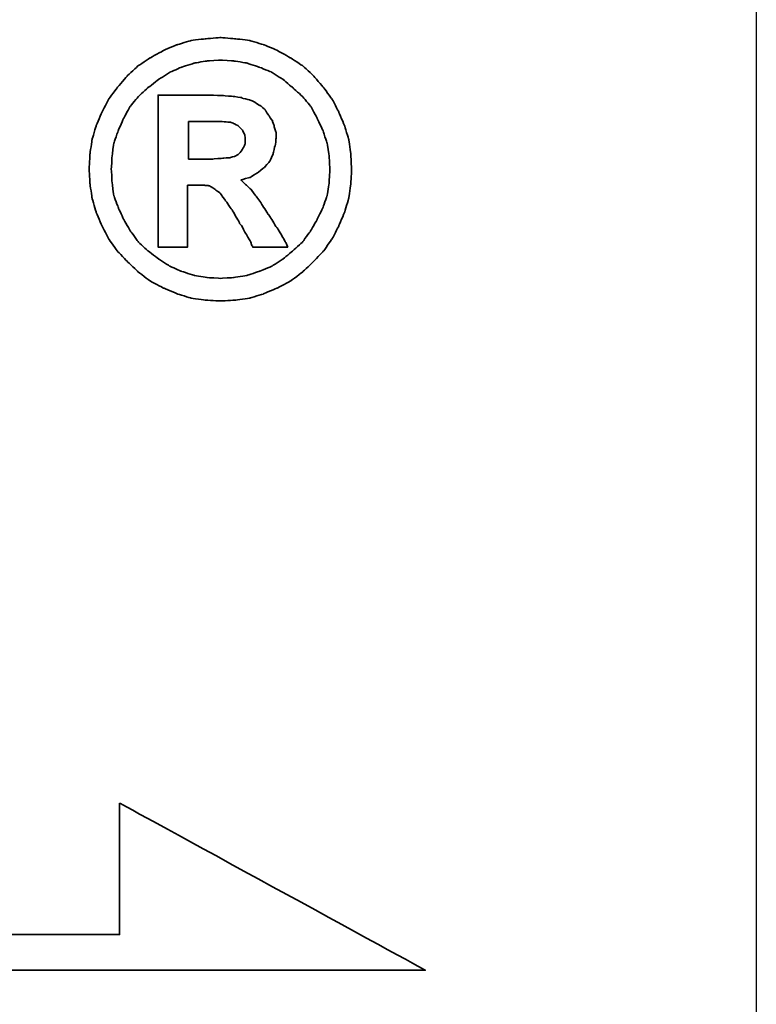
# Model space of a CAD drawing. Header units: millimetres. Extents: x 745 to 1024, y 329 to 423.
# Tile 52 of 56: x 954.856 to 955.586, y 354.633 to 355.607. Entities that reach past the tile are written whole.
import ezdxf

# ---------------------------------------------------------------- set-up
doc = ezdxf.new("R2010")
doc.units = ezdxf.units.MM
doc.header["$LTSCALE"] = 0.15
for name, color, linetype in [('DIM', 4, 'CONTINUOUS'), ('layer 1', 7, 'CONTINUOUS'), ('OUT', 3, 'CONTINUOUS')]:
    doc.layers.add(name, color=color, linetype=linetype)

# ---------------------------------------------------------------- blocks, each defined once
blk = doc.blocks.new('TBI MOTION logo(完整正式版)')
at = {"layer": 'layer 1', "color": 22, "lineweight": 35}
for points, knots in [([(81.20634, 4.98624), (81.20634, 4.98624), (81.18649, 5.32862), (81.18649, 5.32862), (81.18649, 5.32862), (81.18649, 5.32862), (81.13886, 5.66206), (81.13886, 5.66206), (81.13886, 5.66206), (81.13886, 5.66206), (81.04359, 5.97764), (81.04359, 5.97764), (81.04359, 5.97764), (81.04359, 5.97764), (80.91061, 6.29124), (80.91061, 6.29124), (80.91061, 6.29124), (80.91061, 6.29124), (80.75778, 6.58697), (80.75778, 6.58697), (80.75778, 6.58697), (80.75778, 6.58697), (80.5593, 6.85294), (80.5593, 6.85294), (80.5593, 6.85294), (80.5593, 6.85294), (80.33105, 7.1189), (80.33105, 7.1189), (80.33105, 7.1189), (80.33105, 7.1189), (80.09287, 7.33921), (80.09287, 7.33921), (80.09287, 7.33921), (80.09287, 7.33921), (79.815, 7.51982), (79.815, 7.51982), (79.815, 7.51982), (79.815, 7.51982), (79.51133, 7.69051), (79.51133, 7.69051), (79.51133, 7.69051), (79.51133, 7.69051), (79.19773, 7.8235), (79.19773, 7.8235), (79.19773, 7.8235), (79.19773, 7.8235), (78.88215, 7.91877), (78.88215, 7.91877), (78.88215, 7.91877), (78.88215, 7.91877), (78.54871, 7.95846), (78.54871, 7.95846), (78.54871, 7.95846), (78.54871, 7.95846), (78.21526, 7.98625), (78.21526, 7.98625), (78.21526, 7.98625), (78.21526, 7.98625), (77.87388, 7.95846), (77.87388, 7.95846), (77.87388, 7.95846), (77.87388, 7.95846), (77.54044, 7.91877), (77.54044, 7.91877), (77.54044, 7.91877), (77.54044, 7.91877), (77.22485, 7.8235), (77.22485, 7.8235), (77.22485, 7.8235), (77.22485, 7.8235), (76.91027, 7.69051), (76.91027, 7.69051), (76.91027, 7.69051), (76.91027, 7.69051), (76.6056, 7.51982), (76.6056, 7.51982), (76.6056, 7.51982), (76.6056, 7.51982), (76.32972, 7.33921), (76.32972, 7.33921), (76.32972, 7.33921), (76.32972, 7.33921), (76.09154, 7.1189), (76.09154, 7.1189), (76.09154, 7.1189), (76.09154, 7.1189), (75.86329, 6.85294), (75.86329, 6.85294), (75.86329, 6.85294), (75.86329, 6.85294), (75.66382, 6.58697), (75.66382, 6.58697), (75.66382, 6.58697), (75.66382, 6.58697), (75.51099, 6.29124), (75.51099, 6.29124), (75.51099, 6.29124), (75.51099, 6.29124), (75.37702, 5.97764), (75.37702, 5.97764), (75.37702, 5.97764), (75.37702, 5.97764), (75.28175, 5.66206), (75.28175, 5.66206), (75.28175, 5.66206), (75.28175, 5.66206), (75.23411, 5.32862), (75.23411, 5.32862), (75.23411, 5.32862), (75.23411, 5.32862), (75.21625, 4.98624), (75.21625, 4.98624), (75.21625, 4.98624), (75.21625, 4.98624), (75.23411, 4.6528), (75.23411, 4.6528), (75.23411, 4.6528), (75.23411, 4.6528), (75.28175, 4.32035), (75.28175, 4.32035), (75.28175, 4.32035), (75.28175, 4.32035), (75.37702, 3.99583), (75.37702, 3.99583), (75.37702, 3.99583), (75.37702, 3.99583), (75.51099, 3.68224), (75.51099, 3.68224), (75.51099, 3.68224), (75.51099, 3.68224), (75.66382, 3.38749), (75.66382, 3.38749), (75.66382, 3.38749), (75.66382, 3.38749), (75.86329, 3.10963), (75.86329, 3.10963), (75.86329, 3.10963), (75.86329, 3.10963), (76.09154, 2.87145), (76.09154, 2.87145), (76.09154, 2.87145), (76.09154, 2.87145), (76.32972, 2.6432), (76.32972, 2.6432), (76.32972, 2.6432), (76.32972, 2.6432), (76.6056, 2.43381), (76.6056, 2.43381), (76.6056, 2.43381), (76.6056, 2.43381), (76.91027, 2.27205), (76.91027, 2.27205), (76.91027, 2.27205), (76.91027, 2.27205), (77.22485, 2.13906), (77.22485, 2.13906), (77.22485, 2.13906), (77.22485, 2.13906), (77.54044, 2.0438), (77.54044, 2.0438), (77.54044, 2.0438), (77.54044, 2.0438), (77.87388, 1.99616), (77.87388, 1.99616), (77.87388, 1.99616), (77.87388, 1.99616), (78.21526, 1.97631), (78.21526, 1.97631), (78.21526, 1.97631), (78.21526, 1.97631), (78.54871, 1.99616), (78.54871, 1.99616), (78.54871, 1.99616), (78.54871, 1.99616), (78.88215, 2.0438), (78.88215, 2.0438), (78.88215, 2.0438), (78.88215, 2.0438), (79.19773, 2.13906), (79.19773, 2.13906), (79.19773, 2.13906), (79.19773, 2.13906), (79.51133, 2.27205), (79.51133, 2.27205), (79.51133, 2.27205), (79.51133, 2.27205), (79.815, 2.43381), (79.815, 2.43381), (79.815, 2.43381), (79.815, 2.43381), (80.09287, 2.6432), (80.09287, 2.6432), (80.09287, 2.6432), (80.09287, 2.6432), (80.33105, 2.87145), (80.33105, 2.87145), (80.33105, 2.87145), (80.33105, 2.87145), (80.5593, 3.10963), (80.5593, 3.10963), (80.5593, 3.10963), (80.5593, 3.10963), (80.75778, 3.38749), (80.75778, 3.38749), (80.75778, 3.38749), (80.75778, 3.38749), (80.91061, 3.68224), (80.91061, 3.68224), (80.91061, 3.68224), (80.91061, 3.68224), (81.04359, 3.99583), (81.04359, 3.99583), (81.04359, 3.99583), (81.04359, 3.99583), (81.13886, 4.32035), (81.13886, 4.32035), (81.13886, 4.32035), (81.13886, 4.32035), (81.18649, 4.6528), (81.18649, 4.6528), (81.18649, 4.6528), (81.18649, 4.6528), (81.20634, 4.98624), (81.20634, 4.98624)], [0, 0, 0, 0, 0.01785714, 0.01785714, 0.01785714, 0.01785715, 0.03571429, 0.03571429, 0.03571429, 0.0357143, 0.05357143, 0.05357143, 0.05357143, 0.05357144, 0.07142857, 0.07142857, 0.07142857, 0.07142858, 0.08928571, 0.08928571, 0.08928571, 0.08928572, 0.10714286, 0.10714286, 0.10714286, 0.10714287, 0.125, 0.125, 0.125, 0.12500001, 0.14285714, 0.14285714, 0.14285714, 0.14285715, 0.16071429, 0.16071429, 0.16071429, 0.1607143, 0.17857143, 0.17857143, 0.17857143, 0.17857144, 0.19642857, 0.19642857, 0.19642857, 0.19642858, 0.21428571, 0.21428571, 0.21428571, 0.21428572, 0.23214286, 0.23214286, 0.23214286, 0.23214287, 0.25, 0.25, 0.25, 0.25000001, 0.26785714, 0.26785714, 0.26785714, 0.26785715, 0.28571429, 0.28571429, 0.28571429, 0.2857143, 0.30357143, 0.30357143, 0.30357143, 0.30357144, 0.32142857, 0.32142857, 0.32142857, 0.32142858, 0.33928571, 0.33928571, 0.33928571, 0.33928572, 0.35714286, 0.35714286, 0.35714286, 0.35714287, 0.375, 0.375, 0.375, 0.37500001, 0.39285714, 0.39285714, 0.39285714, 0.39285715, 0.41071429, 0.41071429, 0.41071429, 0.4107143, 0.42857143, 0.42857143, 0.42857143, 0.42857144, 0.44642857, 0.44642857, 0.44642857, 0.44642858, 0.46428571, 0.46428571, 0.46428571, 0.46428572, 0.48214286, 0.48214286, 0.48214286, 0.48214287, 0.5, 0.5, 0.5, 0.50000001, 0.51785714, 0.51785714, 0.51785714, 0.51785715, 0.53571429, 0.53571429, 0.53571429, 0.5357143, 0.55357143, 0.55357143, 0.55357143, 0.55357144, 0.57142857, 0.57142857, 0.57142857, 0.57142858, 0.58928571, 0.58928571, 0.58928571, 0.58928572, 0.60714286, 0.60714286, 0.60714286, 0.60714287, 0.625, 0.625, 0.625, 0.62500001, 0.64285714, 0.64285714, 0.64285714, 0.64285715, 0.66071429, 0.66071429, 0.66071429, 0.6607143, 0.67857143, 0.67857143, 0.67857143, 0.67857144, 0.69642857, 0.69642857, 0.69642857, 0.69642858, 0.71428571, 0.71428571, 0.71428571, 0.71428572, 0.73214286, 0.73214286, 0.73214286, 0.73214287, 0.75, 0.75, 0.75, 0.75000001, 0.76785714, 0.76785714, 0.76785714, 0.76785715, 0.78571429, 0.78571429, 0.78571429, 0.7857143, 0.80357143, 0.80357143, 0.80357143, 0.80357144, 0.82142857, 0.82142857, 0.82142857, 0.82142858, 0.83928571, 0.83928571, 0.83928571, 0.83928572, 0.85714286, 0.85714286, 0.85714286, 0.85714287, 0.875, 0.875, 0.875, 0.87500001, 0.89285714, 0.89285714, 0.89285714, 0.89285715, 0.91071429, 0.91071429, 0.91071429, 0.9107143, 0.92857143, 0.92857143, 0.92857143, 0.92857144, 0.94642857, 0.94642857, 0.94642857, 0.94642858, 0.96428571, 0.96428571, 0.96428571, 0.96428572, 0.98214286, 0.98214286, 0.98214286, 0.98214287, 1, 1, 1, 1]), ([(80.71014, 4.98624), (80.71014, 4.98624), (80.69129, 5.29091), (80.69129, 5.29091), (80.69129, 5.29091), (80.69129, 5.29091), (80.64464, 5.57672), (80.64464, 5.57672), (80.64464, 5.57672), (80.64464, 5.57672), (80.54937, 5.87245), (80.54937, 5.87245), (80.54937, 5.87245), (80.54937, 5.87245), (80.41639, 6.14833), (80.41639, 6.14833), (80.41639, 6.14833), (80.41639, 6.14833), (80.27349, 6.41429), (80.27349, 6.41429), (80.27349, 6.41429), (80.27349, 6.41429), (80.08295, 6.64255), (80.08295, 6.64255), (80.08295, 6.64255), (80.08295, 6.64255), (79.86264, 6.84301), (79.86264, 6.84301), (79.86264, 6.84301), (79.86264, 6.84301), (79.63439, 7.03355), (79.63439, 7.03355), (79.63439, 7.03355), (79.63439, 7.03355), (79.37835, 7.1963), (79.37835, 7.1963), (79.37835, 7.1963), (79.37835, 7.1963), (79.10246, 7.30944), (79.10246, 7.30944), (79.10246, 7.30944), (79.10246, 7.30944), (78.81665, 7.40471), (78.81665, 7.40471), (78.81665, 7.40471), (78.81665, 7.40471), (78.511, 7.45234), (78.511, 7.45234), (78.511, 7.45234), (78.511, 7.45234), (78.21526, 7.47219), (78.21526, 7.47219), (78.21526, 7.47219), (78.21526, 7.47219), (77.9106, 7.45234), (77.9106, 7.45234), (77.9106, 7.45234), (77.9106, 7.45234), (77.61685, 7.40471), (77.61685, 7.40471), (77.61685, 7.40471), (77.61685, 7.40471), (77.32012, 7.30944), (77.32012, 7.30944), (77.32012, 7.30944), (77.32012, 7.30944), (77.06309, 7.1963), (77.06309, 7.1963), (77.06309, 7.1963), (77.06309, 7.1963), (76.80606, 7.03355), (76.80606, 7.03355), (76.80606, 7.03355), (76.80606, 7.03355), (76.55797, 6.84301), (76.55797, 6.84301), (76.55797, 6.84301), (76.55797, 6.84301), (76.34063, 6.64255), (76.34063, 6.64255), (76.34063, 6.64255), (76.34063, 6.64255), (76.1491, 6.41429), (76.1491, 6.41429), (76.1491, 6.41429), (76.1491, 6.41429), (76.0062, 6.14833), (76.0062, 6.14833), (76.0062, 6.14833), (76.0062, 6.14833), (75.88314, 5.87245), (75.88314, 5.87245), (75.88314, 5.87245), (75.88314, 5.87245), (75.77794, 5.57672), (75.77794, 5.57672), (75.77794, 5.57672), (75.77794, 5.57672), (75.73924, 5.29091), (75.73924, 5.29091), (75.73924, 5.29091), (75.73924, 5.29091), (75.72039, 4.98624), (75.72039, 4.98624), (75.72039, 4.98624), (75.72039, 4.98624), (75.73924, 4.67165), (75.73924, 4.67165), (75.73924, 4.67165), (75.73924, 4.67165), (75.77794, 4.37791), (75.77794, 4.37791), (75.77794, 4.37791), (75.77794, 4.37791), (75.88314, 4.10102), (75.88314, 4.10102), (75.88314, 4.10102), (75.88314, 4.10102), (76.0062, 3.83407), (76.0062, 3.83407), (76.0062, 3.83407), (76.0062, 3.83407), (76.15902, 3.56811), (76.15902, 3.56811), (76.15902, 3.56811), (76.15902, 3.56811), (76.34063, 3.32001), (76.34063, 3.32001), (76.34063, 3.32001), (76.34063, 3.32001), (76.55797, 3.11955), (76.55797, 3.11955), (76.55797, 3.11955), (76.55797, 3.11955), (76.80606, 2.92901), (76.80606, 2.92901), (76.80606, 2.92901), (76.80606, 2.92901), (77.06309, 2.76725), (77.06309, 2.76725), (77.06309, 2.76725), (77.06309, 2.76725), (77.32012, 2.65412), (77.32012, 2.65412), (77.32012, 2.65412), (77.32012, 2.65412), (77.61685, 2.55786), (77.61685, 2.55786), (77.61685, 2.55786), (77.61685, 2.55786), (77.9106, 2.51022), (77.9106, 2.51022), (77.9106, 2.51022), (77.9106, 2.51022), (78.21526, 2.49137), (78.21526, 2.49137), (78.21526, 2.49137), (78.21526, 2.49137), (78.511, 2.51022), (78.511, 2.51022), (78.511, 2.51022), (78.511, 2.51022), (78.81665, 2.55786), (78.81665, 2.55786), (78.81665, 2.55786), (78.81665, 2.55786), (79.10246, 2.65412), (79.10246, 2.65412), (79.10246, 2.65412), (79.10246, 2.65412), (79.37835, 2.76725), (79.37835, 2.76725), (79.37835, 2.76725), (79.37835, 2.76725), (79.63439, 2.92901), (79.63439, 2.92901), (79.63439, 2.92901), (79.63439, 2.92901), (79.86264, 3.11955), (79.86264, 3.11955), (79.86264, 3.11955), (79.86264, 3.11955), (80.08295, 3.32001), (80.08295, 3.32001), (80.08295, 3.32001), (80.08295, 3.32001), (80.26356, 3.56811), (80.26356, 3.56811), (80.26356, 3.56811), (80.26356, 3.56811), (80.41639, 3.83407), (80.41639, 3.83407), (80.41639, 3.83407), (80.41639, 3.83407), (80.54937, 4.10102), (80.54937, 4.10102), (80.54937, 4.10102), (80.54937, 4.10102), (80.64464, 4.37791), (80.64464, 4.37791), (80.64464, 4.37791), (80.64464, 4.37791), (80.69129, 4.67165), (80.69129, 4.67165), (80.69129, 4.67165), (80.69129, 4.67165), (80.71014, 4.98624), (80.71014, 4.98624)], [0, 0, 0, 0, 0.01923077, 0.01923077, 0.01923077, 0.01923078, 0.03846154, 0.03846154, 0.03846154, 0.03846155, 0.05769231, 0.05769231, 0.05769231, 0.05769232, 0.07692308, 0.07692308, 0.07692308, 0.07692309, 0.09615385, 0.09615385, 0.09615385, 0.09615386, 0.11538462, 0.11538462, 0.11538462, 0.11538463, 0.13461538, 0.13461538, 0.13461538, 0.13461539, 0.15384615, 0.15384615, 0.15384615, 0.15384616, 0.17307692, 0.17307692, 0.17307692, 0.17307693, 0.19230769, 0.19230769, 0.19230769, 0.1923077, 0.21153846, 0.21153846, 0.21153846, 0.21153847, 0.23076923, 0.23076923, 0.23076923, 0.23076924, 0.25, 0.25, 0.25, 0.25000001, 0.26923077, 0.26923077, 0.26923077, 0.26923078, 0.28846154, 0.28846154, 0.28846154, 0.28846155, 0.30769231, 0.30769231, 0.30769231, 0.30769232, 0.32692308, 0.32692308, 0.32692308, 0.32692309, 0.34615385, 0.34615385, 0.34615385, 0.34615386, 0.36538462, 0.36538462, 0.36538462, 0.36538463, 0.38461538, 0.38461538, 0.38461538, 0.38461539, 0.40384615, 0.40384615, 0.40384615, 0.40384616, 0.42307692, 0.42307692, 0.42307692, 0.42307693, 0.44230769, 0.44230769, 0.44230769, 0.4423077, 0.46153846, 0.46153846, 0.46153846, 0.46153847, 0.48076923, 0.48076923, 0.48076923, 0.48076924, 0.5, 0.5, 0.5, 0.50000001, 0.51923077, 0.51923077, 0.51923077, 0.51923078, 0.53846154, 0.53846154, 0.53846154, 0.53846155, 0.55769231, 0.55769231, 0.55769231, 0.55769232, 0.57692308, 0.57692308, 0.57692308, 0.57692309, 0.59615385, 0.59615385, 0.59615385, 0.59615386, 0.61538462, 0.61538462, 0.61538462, 0.61538463, 0.63461538, 0.63461538, 0.63461538, 0.63461539, 0.65384615, 0.65384615, 0.65384615, 0.65384616, 0.67307692, 0.67307692, 0.67307692, 0.67307693, 0.69230769, 0.69230769, 0.69230769, 0.6923077, 0.71153846, 0.71153846, 0.71153846, 0.71153847, 0.73076923, 0.73076923, 0.73076923, 0.73076924, 0.75, 0.75, 0.75, 0.75000001, 0.76923077, 0.76923077, 0.76923077, 0.76923078, 0.78846154, 0.78846154, 0.78846154, 0.78846155, 0.80769231, 0.80769231, 0.80769231, 0.80769232, 0.82692308, 0.82692308, 0.82692308, 0.82692309, 0.84615385, 0.84615385, 0.84615385, 0.84615386, 0.86538462, 0.86538462, 0.86538462, 0.86538463, 0.88461538, 0.88461538, 0.88461538, 0.88461539, 0.90384615, 0.90384615, 0.90384615, 0.90384616, 0.92307692, 0.92307692, 0.92307692, 0.92307693, 0.94230769, 0.94230769, 0.94230769, 0.9423077, 0.96153846, 0.96153846, 0.96153846, 0.96153847, 0.98076923, 0.98076923, 0.98076923, 0.98076924, 1, 1, 1, 1]), ([(76.78721, 3.2823), (76.78721, 3.2823), (76.78721, 3.32001), (76.78721, 3.32001), (76.78721, 3.32001), (76.78721, 3.32001), (76.78721, 3.42422), (76.78721, 3.42422), (76.78721, 3.42422), (76.78721, 3.42422), (76.78721, 3.59689), (76.78721, 3.59689), (76.78721, 3.59689), (76.78721, 3.59689), (76.78721, 3.80529), (76.78721, 3.80529), (76.78721, 3.80529), (76.78721, 3.80529), (76.78721, 4.0524), (76.78721, 4.0524), (76.78721, 4.0524), (76.78721, 4.0524), (76.78721, 4.32035), (76.78721, 4.32035), (76.78721, 4.32035), (76.78721, 4.32035), (76.78721, 4.92868), (76.78721, 4.92868), (76.78721, 4.92868), (76.78721, 4.92868), (76.78721, 5.53801), (76.78721, 5.53801), (76.78721, 5.53801), (76.78721, 5.53801), (76.78721, 5.82482), (76.78721, 5.82482), (76.78721, 5.82482), (76.78721, 5.82482), (76.78721, 6.07291), (76.78721, 6.07291), (76.78721, 6.07291), (76.78721, 6.07291), (76.78721, 6.30017), (76.78721, 6.30017), (76.78721, 6.30017), (76.78721, 6.30017), (76.78721, 6.45399), (76.78721, 6.45399), (76.78721, 6.45399), (76.78721, 6.45399), (76.78721, 6.5572), (76.78721, 6.5572), (76.78721, 6.5572), (76.78721, 6.5572), (76.78721, 6.59689), (76.78721, 6.59689), (76.78721, 6.59689), (76.78721, 6.59689), (76.78721, 6.67232), (76.78721, 6.67232), (76.78721, 6.67232), (76.78721, 6.67232), (76.8537, 6.67232), (76.8537, 6.67232), (76.8537, 6.67232), (76.8537, 6.67232), (76.87355, 6.67232), (76.87355, 6.67232), (76.87355, 6.67232), (76.87355, 6.67232), (76.91027, 6.67232), (76.91027, 6.67232), (76.91027, 6.67232), (76.91027, 6.67232), (77.04424, 6.67232), (77.04424, 6.67232), (77.04424, 6.67232), (77.04424, 6.67232), (77.22485, 6.67232), (77.22485, 6.67232), (77.22485, 6.67232), (77.22485, 6.67232), (77.43524, 6.67232), (77.43524, 6.67232), (77.43524, 6.67232), (77.43524, 6.67232), (77.65357, 6.67232), (77.65357, 6.67232), (77.65357, 6.67232), (77.65357, 6.67232), (77.82625, 6.67232), (77.82625, 6.67232), (77.82625, 6.67232), (77.82625, 6.67232), (77.94037, 6.67232), (77.94037, 6.67232), (77.94037, 6.67232), (77.94037, 6.67232), (77.97709, 6.67232), (77.97709, 6.67232), (77.97709, 6.67232), (77.97709, 6.67232), (77.99694, 6.67232), (77.99694, 6.67232), (77.99694, 6.67232), (77.99694, 6.67232), (78.00686, 6.67232), (78.00686, 6.67232), (78.00686, 6.67232), (78.00686, 6.67232), (78.28275, 6.6624), (78.28275, 6.6624), (78.28275, 6.6624), (78.28275, 6.6624), (78.50107, 6.64255), (78.50107, 6.64255), (78.50107, 6.64255), (78.50107, 6.64255), (78.511, 6.64255), (78.511, 6.64255), (78.511, 6.64255), (78.511, 6.64255), (78.70154, 6.61476), (78.70154, 6.61476), (78.70154, 6.61476), (78.70154, 6.61476), (78.70154, 6.60483), (78.70154, 6.60483), (78.70154, 6.60483), (78.70154, 6.60483), (78.86429, 6.56713), (78.86429, 6.56713), (78.86429, 6.56713), (78.86429, 6.56713), (78.87223, 6.56713), (78.87223, 6.56713), (78.87223, 6.56713), (78.87223, 6.56713), (78.99727, 6.51056), (78.99727, 6.51056), (78.99727, 6.51056), (78.99727, 6.51056), (79.00719, 6.51056), (79.00719, 6.51056), (79.00719, 6.51056), (79.00719, 6.51056), (79.00719, 6.50162), (79.00719, 6.50162), (79.00719, 6.50162), (79.00719, 6.50162), (79.1104, 6.43415), (79.1104, 6.43415), (79.1104, 6.43415), (79.1104, 6.43415), (79.12132, 6.43415), (79.12132, 6.43415), (79.12132, 6.43415), (79.12132, 6.43415), (79.22552, 6.34781), (79.22552, 6.34781), (79.22552, 6.34781), (79.22552, 6.34781), (79.23544, 6.33888), (79.23544, 6.33888), (79.23544, 6.33888), (79.23544, 6.33888), (79.23544, 6.32895), (79.23544, 6.32895), (79.23544, 6.32895), (79.23544, 6.32895), (79.31087, 6.21483), (79.31087, 6.21483), (79.31087, 6.21483), (79.31087, 6.21483), (79.38629, 6.1007), (79.38629, 6.1007), (79.38629, 6.1007), (79.38629, 6.1007), (79.3972, 6.1007), (79.3972, 6.1007), (79.3972, 6.1007), (79.3972, 6.1007), (79.3972, 6.09078), (79.3972, 6.09078), (79.3972, 6.09078), (79.3972, 6.09078), (79.43392, 5.97764), (79.43392, 5.97764), (79.43392, 5.97764), (79.43392, 5.97764), (79.43392, 5.96772), (79.43392, 5.96772), (79.43392, 5.96772), (79.43392, 5.96772), (79.47362, 5.83474), (79.47362, 5.83474), (79.47362, 5.83474), (79.47362, 5.83474), (79.48156, 5.82482), (79.48156, 5.82482), (79.48156, 5.82482), (79.48156, 5.82482), (79.48156, 5.69977), (79.48156, 5.69977), (79.48156, 5.69977), (79.48156, 5.69977), (79.48156, 5.69183), (79.48156, 5.69183), (79.48156, 5.69183), (79.48156, 5.69183), (79.4637, 5.51915), (79.4637, 5.51915), (79.4637, 5.51915), (79.4637, 5.51915), (79.4637, 5.51122), (79.4637, 5.51122), (79.4637, 5.51122), (79.4637, 5.51122), (79.45377, 5.51122), (79.45377, 5.51122), (79.45377, 5.51122), (79.45377, 5.51122), (79.41507, 5.34847), (79.41507, 5.34847), (79.41507, 5.34847), (79.41507, 5.34847), (79.41507, 5.33854), (79.41507, 5.33854), (79.41507, 5.33854), (79.41507, 5.33854), (79.41507, 5.32862), (79.41507, 5.32862), (79.41507, 5.32862), (79.41507, 5.32862), (79.33865, 5.16785), (79.33865, 5.16785), (79.33865, 5.16785), (79.33865, 5.16785), (79.33071, 5.15693), (79.33071, 5.15693), (79.33071, 5.15693), (79.33071, 5.15693), (79.2156, 5.02495), (79.2156, 5.02495), (79.2156, 5.02495), (79.2156, 5.02495), (79.20567, 5.01502), (79.20567, 5.01502), (79.20567, 5.01502), (79.20567, 5.01502), (79.05483, 4.89991), (79.05483, 4.89991), (79.05483, 4.89991), (79.05483, 4.89991), (79.04491, 4.89197), (79.04491, 4.89197), (79.04491, 4.89197), (79.04491, 4.89197), (78.89208, 4.7967), (78.89208, 4.7967), (78.89208, 4.7967), (78.89208, 4.7967), (78.88215, 4.7967), (78.88215, 4.7967), (78.88215, 4.7967), (78.88215, 4.7967), (78.69161, 4.73913), (78.69161, 4.73913), (78.69161, 4.73913), (78.69161, 4.73913), (78.68169, 4.73913), (78.68169, 4.73913), (78.68169, 4.73913), (78.68169, 4.73913), (78.68169, 4.72921), (78.68169, 4.72921), (78.68169, 4.72921), (78.68169, 4.72921), (78.78688, 4.63394), (78.78688, 4.63394), (78.78688, 4.63394), (78.78688, 4.63394), (78.902, 4.52875), (78.902, 4.52875), (78.902, 4.52875), (78.902, 4.52875), (78.91093, 4.52081), (78.91093, 4.52081), (78.91093, 4.52081), (78.91093, 4.52081), (79.02506, 4.36798), (79.02506, 4.36798), (79.02506, 4.36798), (79.02506, 4.36798), (79.1501, 4.1953), (79.1501, 4.1953), (79.1501, 4.1953), (79.1501, 4.1953), (79.1501, 4.18736), (79.1501, 4.18736), (79.1501, 4.18736), (79.1501, 4.18736), (79.29201, 3.96705), (79.29201, 3.96705), (79.29201, 3.96705), (79.29201, 3.96705), (79.31087, 3.93828), (79.31087, 3.93828), (79.31087, 3.93828), (79.31087, 3.93828), (79.32079, 3.93828), (79.32079, 3.93828), (79.32079, 3.93828), (79.32079, 3.93828), (79.3585, 3.87178), (79.3585, 3.87178), (79.3585, 3.87178), (79.3585, 3.87178), (79.50141, 3.64353), (79.50141, 3.64353), (79.50141, 3.64353), (79.50141, 3.64353), (79.51133, 3.64353), (79.51133, 3.64353), (79.51133, 3.64353), (79.51133, 3.64353), (79.64431, 3.41528), (79.64431, 3.41528), (79.64431, 3.41528), (79.64431, 3.41528), (79.68202, 3.3478), (79.68202, 3.3478), (79.68202, 3.3478), (79.68202, 3.3478), (79.70187, 3.31009), (79.70187, 3.31009), (79.70187, 3.31009), (79.70187, 3.31009), (79.7495, 3.2049), (79.7495, 3.2049), (79.7495, 3.2049), (79.7495, 3.2049), (79.64431, 3.2049), (79.64431, 3.2049), (79.64431, 3.2049), (79.64431, 3.2049), (79.62546, 3.2049), (79.62546, 3.2049), (79.62546, 3.2049), (79.62546, 3.2049), (79.53912, 3.2049), (79.53912, 3.2049), (79.53912, 3.2049), (79.53912, 3.2049), (79.31087, 3.2049), (79.31087, 3.2049), (79.31087, 3.2049), (79.31087, 3.2049), (79.08262, 3.2049), (79.08262, 3.2049), (79.08262, 3.2049), (79.08262, 3.2049), (79.00719, 3.2049), (79.00719, 3.2049), (79.00719, 3.2049), (79.00719, 3.2049), (78.98735, 3.2049), (78.98735, 3.2049), (78.98735, 3.2049), (78.98735, 3.2049), (78.94964, 3.2049), (78.94964, 3.2049), (78.94964, 3.2049), (78.94964, 3.2049), (78.92979, 3.24459), (78.92979, 3.24459), (78.92979, 3.24459), (78.92979, 3.24459), (78.91093, 3.2823), (78.91093, 3.2823), (78.91093, 3.2823), (78.91093, 3.2823), (78.91093, 3.29223), (78.91093, 3.29223), (78.91093, 3.29223), (78.91093, 3.29223), (78.89208, 3.3478), (78.89208, 3.3478), (78.89208, 3.3478), (78.89208, 3.3478), (78.78688, 3.52048), (78.78688, 3.52048), (78.78688, 3.52048), (78.78688, 3.52048), (78.69161, 3.7001), (78.69161, 3.7001), (78.69161, 3.7001), (78.69161, 3.7001), (78.6539, 3.7388), (78.6539, 3.7388), (78.6539, 3.7388), (78.6539, 3.7388), (78.64398, 3.74873), (78.64398, 3.74873), (78.64398, 3.74873), (78.64398, 3.74873), (78.64398, 3.75766), (78.64398, 3.75766), (78.64398, 3.75766), (78.64398, 3.75766), (78.63405, 3.78644), (78.63405, 3.78644), (78.63405, 3.78644), (78.63405, 3.78644), (78.48321, 4.04347), (78.48321, 4.04347), (78.48321, 4.04347), (78.48321, 4.04347), (78.33038, 4.2618), (78.33038, 4.2618), (78.33038, 4.2618), (78.33038, 4.2618), (78.20732, 4.43447), (78.20732, 4.43447), (78.20732, 4.43447), (78.20732, 4.43447), (78.09221, 4.52081), (78.09221, 4.52081), (78.09221, 4.52081), (78.09221, 4.52081), (78.02472, 4.56845), (78.02472, 4.56845), (78.02472, 4.56845), (78.02472, 4.56845), (77.9493, 4.60616), (77.9493, 4.60616), (77.9493, 4.60616), (77.9493, 4.60616), (77.8451, 4.61608), (77.8451, 4.61608), (77.8451, 4.61608), (77.8451, 4.61608), (77.71113, 4.61608), (77.71113, 4.61608), (77.71113, 4.61608), (77.71113, 4.61608), (77.69128, 4.61608), (77.69128, 4.61608), (77.69128, 4.61608), (77.69128, 4.61608), (77.67342, 4.61608), (77.67342, 4.61608), (77.67342, 4.61608), (77.67342, 4.61608), (77.5583, 4.61608), (77.5583, 4.61608), (77.5583, 4.61608), (77.5583, 4.61608), (77.46303, 4.61608), (77.46303, 4.61608), (77.46303, 4.61608), (77.46303, 4.61608), (77.46303, 4.54761), (77.46303, 4.54761), (77.46303, 4.54761), (77.46303, 4.54761), (77.46303, 4.47318), (77.46303, 4.47318), (77.46303, 4.47318), (77.46303, 4.47318), (77.46303, 4.24294), (77.46303, 4.24294), (77.46303, 4.24294), (77.46303, 4.24294), (77.46303, 3.99583), (77.46303, 3.99583), (77.46303, 3.99583), (77.46303, 3.99583), (77.46303, 3.72888), (77.46303, 3.72888), (77.46303, 3.72888), (77.46303, 3.72888), (77.46303, 3.51055), (77.46303, 3.51055), (77.46303, 3.51055), (77.46303, 3.51055), (77.46303, 3.42422), (77.46303, 3.42422), (77.46303, 3.42422), (77.46303, 3.42422), (77.46303, 3.35773), (77.46303, 3.35773), (77.46303, 3.35773), (77.46303, 3.35773), (77.46303, 3.30017), (77.46303, 3.30017), (77.46303, 3.30017), (77.46303, 3.30017), (77.46303, 3.2823), (77.46303, 3.2823), (77.46303, 3.2823), (77.46303, 3.2823), (77.46303, 3.2049), (77.46303, 3.2049), (77.46303, 3.2049), (77.46303, 3.2049), (77.39753, 3.2049), (77.39753, 3.2049), (77.39753, 3.2049), (77.39753, 3.2049), (77.37768, 3.2049), (77.37768, 3.2049), (77.37768, 3.2049), (77.37768, 3.2049), (77.32012, 3.2049), (77.32012, 3.2049), (77.32012, 3.2049), (77.32012, 3.2049), (77.12165, 3.2049), (77.12165, 3.2049), (77.12165, 3.2049), (77.12165, 3.2049), (76.94897, 3.2049), (76.94897, 3.2049), (76.94897, 3.2049), (76.94897, 3.2049), (76.8924, 3.2049), (76.8924, 3.2049), (76.8924, 3.2049), (76.8924, 3.2049), (76.8537, 3.2049), (76.8537, 3.2049), (76.8537, 3.2049), (76.8537, 3.2049), (76.78721, 3.2049), (76.78721, 3.2049), (76.78721, 3.2049), (76.78721, 3.2049), (76.78721, 3.2823), (76.78721, 3.2823)], [0, 0, 0, 0, 0.00740741, 0.00740741, 0.00740741, 0.00740742, 0.01481481, 0.01481481, 0.01481481, 0.01481482, 0.02222222, 0.02222222, 0.02222222, 0.02222223, 0.02962963, 0.02962963, 0.02962963, 0.02962964, 0.03703704, 0.03703704, 0.03703704, 0.03703705, 0.04444444, 0.04444444, 0.04444444, 0.04444445, 0.05185185, 0.05185185, 0.05185185, 0.05185186, 0.05925926, 0.05925926, 0.05925926, 0.05925927, 0.06666667, 0.06666667, 0.06666667, 0.06666668, 0.07407407, 0.07407407, 0.07407407, 0.07407408, 0.08148148, 0.08148148, 0.08148148, 0.08148149, 0.08888889, 0.08888889, 0.08888889, 0.0888889, 0.0962963, 0.0962963, 0.0962963, 0.09629631, 0.1037037, 0.1037037, 0.1037037, 0.10370371, 0.11111111, 0.11111111, 0.11111111, 0.11111112, 0.11851852, 0.11851852, 0.11851852, 0.11851853, 0.12592593, 0.12592593, 0.12592593, 0.12592594, 0.13333333, 0.13333333, 0.13333333, 0.13333334, 0.14074074, 0.14074074, 0.14074074, 0.14074075, 0.14814815, 0.14814815, 0.14814815, 0.14814816, 0.15555556, 0.15555556, 0.15555556, 0.15555557, 0.16296296, 0.16296296, 0.16296296, 0.16296297, 0.17037037, 0.17037037, 0.17037037, 0.17037038, 0.17777778, 0.17777778, 0.17777778, 0.17777779, 0.18518519, 0.18518519, 0.18518519, 0.1851852, 0.19259259, 0.19259259, 0.19259259, 0.1925926, 0.2, 0.2, 0.2, 0.20000001, 0.20740741, 0.20740741, 0.20740741, 0.20740742, 0.21481481, 0.21481481, 0.21481481, 0.21481482, 0.22222222, 0.22222222, 0.22222222, 0.22222223, 0.22962963, 0.22962963, 0.22962963, 0.22962964, 0.23703704, 0.23703704, 0.23703704, 0.23703705, 0.24444444, 0.24444444, 0.24444444, 0.24444445, 0.25185185, 0.25185185, 0.25185185, 0.25185186, 0.25925926, 0.25925926, 0.25925926, 0.25925927, 0.26666667, 0.26666667, 0.26666667, 0.26666668, 0.27407407, 0.27407407, 0.27407407, 0.27407408, 0.28148148, 0.28148148, 0.28148148, 0.28148149, 0.28888889, 0.28888889, 0.28888889, 0.2888889, 0.2962963, 0.2962963, 0.2962963, 0.29629631, 0.3037037, 0.3037037, 0.3037037, 0.30370371, 0.31111111, 0.31111111, 0.31111111, 0.31111112, 0.31851852, 0.31851852, 0.31851852, 0.31851853, 0.32592593, 0.32592593, 0.32592593, 0.32592594, 0.33333333, 0.33333333, 0.33333333, 0.33333334, 0.34074074, 0.34074074, 0.34074074, 0.34074075, 0.34814815, 0.34814815, 0.34814815, 0.34814816, 0.35555556, 0.35555556, 0.35555556, 0.35555557, 0.36296296, 0.36296296, 0.36296296, 0.36296297, 0.37037037, 0.37037037, 0.37037037, 0.37037038, 0.37777778, 0.37777778, 0.37777778, 0.37777779, 0.38518519, 0.38518519, 0.38518519, 0.3851852, 0.39259259, 0.39259259, 0.39259259, 0.3925926, 0.4, 0.4, 0.4, 0.40000001, 0.40740741, 0.40740741, 0.40740741, 0.40740742, 0.41481481, 0.41481481, 0.41481481, 0.41481482, 0.42222222, 0.42222222, 0.42222222, 0.42222223, 0.42962963, 0.42962963, 0.42962963, 0.42962964, 0.43703704, 0.43703704, 0.43703704, 0.43703705, 0.44444444, 0.44444444, 0.44444444, 0.44444445, 0.45185185, 0.45185185, 0.45185185, 0.45185186, 0.45925926, 0.45925926, 0.45925926, 0.45925927, 0.46666667, 0.46666667, 0.46666667, 0.46666668, 0.47407407, 0.47407407, 0.47407407, 0.47407408, 0.48148148, 0.48148148, 0.48148148, 0.48148149, 0.48888889, 0.48888889, 0.48888889, 0.4888889, 0.4962963, 0.4962963, 0.4962963, 0.49629631, 0.5037037, 0.5037037, 0.5037037, 0.50370371, 0.51111111, 0.51111111, 0.51111111, 0.51111112, 0.51851852, 0.51851852, 0.51851852, 0.51851853, 0.52592593, 0.52592593, 0.52592593, 0.52592594, 0.53333333, 0.53333333, 0.53333333, 0.53333334, 0.54074074, 0.54074074, 0.54074074, 0.54074075, 0.54814815, 0.54814815, 0.54814815, 0.54814816, 0.55555556, 0.55555556, 0.55555556, 0.55555557, 0.56296296, 0.56296296, 0.56296296, 0.56296297, 0.57037037, 0.57037037, 0.57037037, 0.57037038, 0.57777778, 0.57777778, 0.57777778, 0.57777779, 0.58518519, 0.58518519, 0.58518519, 0.5851852, 0.59259259, 0.59259259, 0.59259259, 0.5925926, 0.6, 0.6, 0.6, 0.60000001, 0.60740741, 0.60740741, 0.60740741, 0.60740742, 0.61481481, 0.61481481, 0.61481481, 0.61481482, 0.62222222, 0.62222222, 0.62222222, 0.62222223, 0.62962963, 0.62962963, 0.62962963, 0.62962964, 0.63703704, 0.63703704, 0.63703704, 0.63703705, 0.64444444, 0.64444444, 0.64444444, 0.64444445, 0.65185185, 0.65185185, 0.65185185, 0.65185186, 0.65925926, 0.65925926, 0.65925926, 0.65925927, 0.66666667, 0.66666667, 0.66666667, 0.66666668, 0.67407407, 0.67407407, 0.67407407, 0.67407408, 0.68148148, 0.68148148, 0.68148148, 0.68148149, 0.68888889, 0.68888889, 0.68888889, 0.6888889, 0.6962963, 0.6962963, 0.6962963, 0.69629631, 0.7037037, 0.7037037, 0.7037037, 0.70370371, 0.71111111, 0.71111111, 0.71111111, 0.71111112, 0.71851852, 0.71851852, 0.71851852, 0.71851853, 0.72592593, 0.72592593, 0.72592593, 0.72592594, 0.73333333, 0.73333333, 0.73333333, 0.73333334, 0.74074074, 0.74074074, 0.74074074, 0.74074075, 0.74814815, 0.74814815, 0.74814815, 0.74814816, 0.75555556, 0.75555556, 0.75555556, 0.75555557, 0.76296296, 0.76296296, 0.76296296, 0.76296297, 0.77037037, 0.77037037, 0.77037037, 0.77037038, 0.77777778, 0.77777778, 0.77777778, 0.77777779, 0.78518519, 0.78518519, 0.78518519, 0.7851852, 0.79259259, 0.79259259, 0.79259259, 0.7925926, 0.8, 0.8, 0.8, 0.80000001, 0.80740741, 0.80740741, 0.80740741, 0.80740742, 0.81481481, 0.81481481, 0.81481481, 0.81481482, 0.82222222, 0.82222222, 0.82222222, 0.82222223, 0.82962963, 0.82962963, 0.82962963, 0.82962964, 0.83703704, 0.83703704, 0.83703704, 0.83703705, 0.84444444, 0.84444444, 0.84444444, 0.84444445, 0.85185185, 0.85185185, 0.85185185, 0.85185186, 0.85925926, 0.85925926, 0.85925926, 0.85925927, 0.86666667, 0.86666667, 0.86666667, 0.86666668, 0.87407407, 0.87407407, 0.87407407, 0.87407408, 0.88148148, 0.88148148, 0.88148148, 0.88148149, 0.88888889, 0.88888889, 0.88888889, 0.8888889, 0.8962963, 0.8962963, 0.8962963, 0.89629631, 0.9037037, 0.9037037, 0.9037037, 0.90370371, 0.91111111, 0.91111111, 0.91111111, 0.91111112, 0.91851852, 0.91851852, 0.91851852, 0.91851853, 0.92592593, 0.92592593, 0.92592593, 0.92592594, 0.93333333, 0.93333333, 0.93333333, 0.93333334, 0.94074074, 0.94074074, 0.94074074, 0.94074075, 0.94814815, 0.94814815, 0.94814815, 0.94814816, 0.95555556, 0.95555556, 0.95555556, 0.95555557, 0.96296296, 0.96296296, 0.96296296, 0.96296297, 0.97037037, 0.97037037, 0.97037037, 0.97037038, 0.97777778, 0.97777778, 0.97777778, 0.97777779, 0.98518519, 0.98518519, 0.98518519, 0.9851852, 0.99259259, 0.99259259, 0.99259259, 0.9925926, 1, 1, 1, 1]), ([(77.48288, 6.07291), (77.48288, 6.07291), (77.48288, 5.99551), (77.48288, 5.99551), (77.48288, 5.99551), (77.48288, 5.99551), (77.48288, 5.82482), (77.48288, 5.82482), (77.48288, 5.82482), (77.48288, 5.82482), (77.48288, 5.63328), (77.48288, 5.63328), (77.48288, 5.63328), (77.48288, 5.63328), (77.48288, 5.46358), (77.48288, 5.46358), (77.48288, 5.46358), (77.48288, 5.46358), (77.48288, 5.29091), (77.48288, 5.29091), (77.48288, 5.29091), (77.48288, 5.29091), (77.48288, 5.21449), (77.48288, 5.21449), (77.48288, 5.21449), (77.48288, 5.21449), (77.50074, 5.21449), (77.50074, 5.21449), (77.50074, 5.21449), (77.50074, 5.21449), (77.71113, 5.21449), (77.71113, 5.21449), (77.71113, 5.21449), (77.71113, 5.21449), (77.94037, 5.21449), (77.94037, 5.21449), (77.94037, 5.21449), (77.94037, 5.21449), (78.01579, 5.21449), (78.01579, 5.21449), (78.01579, 5.21449), (78.01579, 5.21449), (78.03465, 5.21449), (78.03465, 5.21449), (78.03465, 5.21449), (78.03465, 5.21449), (78.2629, 5.23335), (78.2629, 5.23335), (78.2629, 5.23335), (78.2629, 5.23335), (78.42565, 5.24327), (78.42565, 5.24327), (78.42565, 5.24327), (78.42565, 5.24327), (78.54871, 5.28098), (78.54871, 5.28098), (78.54871, 5.28098), (78.54871, 5.28098), (78.62611, 5.32862), (78.62611, 5.32862), (78.62611, 5.32862), (78.62611, 5.32862), (78.69161, 5.40503), (78.69161, 5.40503), (78.69161, 5.40503), (78.69161, 5.40503), (78.73925, 5.48145), (78.73925, 5.48145), (78.73925, 5.48145), (78.73925, 5.48145), (78.77696, 5.55885), (78.77696, 5.55885), (78.77696, 5.55885), (78.77696, 5.55885), (78.77696, 5.65214), (78.77696, 5.65214), (78.77696, 5.65214), (78.77696, 5.65214), (78.76902, 5.76726), (78.76902, 5.76726), (78.76902, 5.76726), (78.76902, 5.76726), (78.71146, 5.87245), (78.71146, 5.87245), (78.71146, 5.87245), (78.71146, 5.87245), (78.62611, 5.96772), (78.62611, 5.96772), (78.62611, 5.96772), (78.62611, 5.96772), (78.511, 6.02528), (78.511, 6.02528), (78.511, 6.02528), (78.511, 6.02528), (78.44451, 6.05306), (78.44451, 6.05306), (78.44451, 6.05306), (78.44451, 6.05306), (78.32046, 6.06299), (78.32046, 6.06299), (78.32046, 6.06299), (78.32046, 6.06299), (78.18748, 6.07291), (78.18748, 6.07291), (78.18748, 6.07291), (78.18748, 6.07291), (77.99694, 6.07291), (77.99694, 6.07291), (77.99694, 6.07291), (77.99694, 6.07291), (77.97709, 6.07291), (77.97709, 6.07291), (77.97709, 6.07291), (77.97709, 6.07291), (77.90167, 6.07291), (77.90167, 6.07291), (77.90167, 6.07291), (77.90167, 6.07291), (77.69128, 6.07291), (77.69128, 6.07291), (77.69128, 6.07291), (77.69128, 6.07291), (77.50074, 6.07291), (77.50074, 6.07291), (77.50074, 6.07291), (77.50074, 6.07291), (77.48288, 6.07291), (77.48288, 6.07291)], [0, 0, 0, 0, 0.03125, 0.03125, 0.03125, 0.03125001, 0.0625, 0.0625, 0.0625, 0.06250001, 0.09375, 0.09375, 0.09375, 0.09375001, 0.125, 0.125, 0.125, 0.12500001, 0.15625, 0.15625, 0.15625, 0.15625001, 0.1875, 0.1875, 0.1875, 0.18750001, 0.21875, 0.21875, 0.21875, 0.21875001, 0.25, 0.25, 0.25, 0.25000001, 0.28125, 0.28125, 0.28125, 0.28125001, 0.3125, 0.3125, 0.3125, 0.31250001, 0.34375, 0.34375, 0.34375, 0.34375001, 0.375, 0.375, 0.375, 0.37500001, 0.40625, 0.40625, 0.40625, 0.40625001, 0.4375, 0.4375, 0.4375, 0.43750001, 0.46875, 0.46875, 0.46875, 0.46875001, 0.5, 0.5, 0.5, 0.50000001, 0.53125, 0.53125, 0.53125, 0.53125001, 0.5625, 0.5625, 0.5625, 0.56250001, 0.59375, 0.59375, 0.59375, 0.59375001, 0.625, 0.625, 0.625, 0.62500001, 0.65625, 0.65625, 0.65625, 0.65625001, 0.6875, 0.6875, 0.6875, 0.68750001, 0.71875, 0.71875, 0.71875, 0.71875001, 0.75, 0.75, 0.75, 0.75000001, 0.78125, 0.78125, 0.78125, 0.78125001, 0.8125, 0.8125, 0.8125, 0.81250001, 0.84375, 0.84375, 0.84375, 0.84375001, 0.875, 0.875, 0.875, 0.87500001, 0.90625, 0.90625, 0.90625, 0.90625001, 0.9375, 0.9375, 0.9375, 0.93750001, 0.96875, 0.96875, 0.96875, 0.96875001, 1, 1, 1, 1]), ([(75.90875, -9.47875), (75.90875, -9.47875), (75.90875, -12.28625), (75.90875, -12.28625), (75.90875, -12.28625), (75.90875, -12.28625), (75.90875, -12.47875), (75.90875, -12.47875), (75.90875, -12.47875), (75.90875, -12.47875), (75.71625, -12.47875), (75.71625, -12.47875), (75.71625, -12.47875), (75.71625, -12.47875), (-88.32875, -12.47875), (-88.32875, -12.47875), (-88.32875, -12.47875), (-88.32875, -12.47875), (-88.32875, -13.29375), (-88.32875, -13.29375), (-88.32875, -13.29375), (-88.32875, -13.29375), (82.89125, -13.29375), (82.89125, -13.29375), (82.89125, -13.29375), (82.89125, -13.29375), (75.90875, -9.47875), (75.90875, -9.47875)], [0, 0, 0, 0, 0.14285714, 0.14285714, 0.14285714, 0.14285715, 0.28571429, 0.28571429, 0.28571429, 0.2857143, 0.42857143, 0.42857143, 0.42857143, 0.42857144, 0.57142857, 0.57142857, 0.57142857, 0.57142858, 0.71428571, 0.71428571, 0.71428571, 0.71428572, 0.85714286, 0.85714286, 0.85714286, 0.85714287, 1, 1, 1, 1])]:
    blk.add_open_spline(points, degree=3, knots=knots, dxfattribs=at)

msp = doc.modelspace()

# ---------------------------------------------------------------- linework, layer by layer
at = {"layer": 'OUT', "color": 7}
msp.add_line((955.58567, 356.03476), (955.58567, 354.53476), dxfattribs=at)

# ---------------------------------------------------------------- block references
at = {"layer": 'DIM', "color": 7, "xscale": 0.0433753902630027, "yscale": 0.0433753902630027, "zscale": 0.0433753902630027}
msp.add_blockref('TBI MOTION logo(完整正式版)', (951.66274, 355.24323), dxfattribs=at)

doc.saveas('drawing.dxf')
